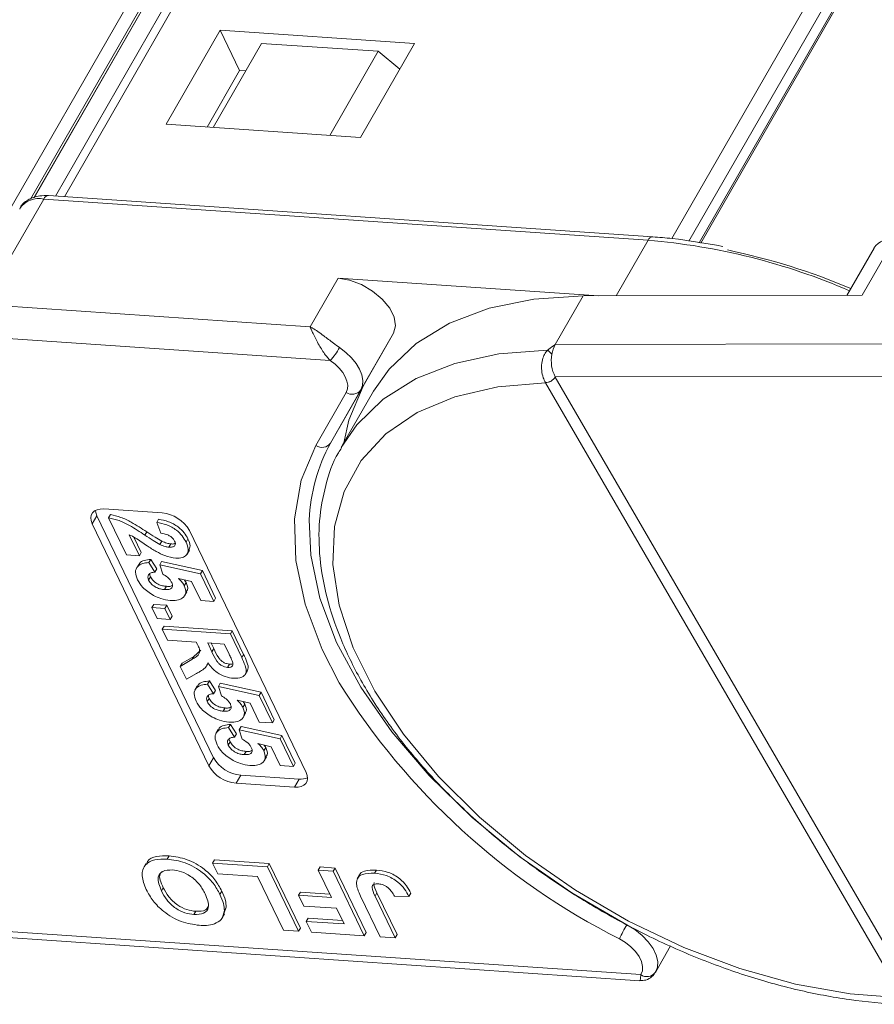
# Model space of a CAD drawing. Header units: millimetres. Extents: x 2471 to 3393, y -390 to 262.
# Tile 28 of 49: x 3051 to 3081, y 75 to 110. Entities that reach past the tile are written whole.
import ezdxf

# ---------------------------------------------------------------- set-up
doc = ezdxf.new("R2010")
doc.units = ezdxf.units.MM

msp = doc.modelspace()

# ---------------------------------------------------------------- linework, layer by layer
at = {"color": 7, "linetype": 'Continuous', "lineweight": 15}
for p, q in [((3068.75, 131.338), (3052.713, 103.424)), ((3068.291, 131.11), (3052.397, 103.446)), ((3050.17, 101.882), (3066.257, 129.882)), ((3073.917, 101.965), (3089.952, 129.876)), ((3090.426, 129.57), (3074.514, 101.873)), ((3066.554, 129.485), (3051.534, 103.342)), ((3051.647, 103.381), (3066.474, 129.189)), ((3051.651, 103.382), (3066.466, 129.169)), ((3074.869, 101.818), (3090.603, 129.204)), ((3074.929, 101.808), (3090.607, 129.098)), ((3058.148, 109.237), (3056.26, 105.952)), ((3064.933, 108.774), (3058.148, 109.237)), ((3058.826, 107.829), (3058.148, 109.237)), ((3059.592, 108.778), (3057.904, 105.84)), ((3063.663, 108.5), (3059.592, 108.778)), ((3063.046, 105.489), (3064.933, 108.774)), ((3063.663, 108.5), (3061.975, 105.562)), ((3064.419, 107.88), (3063.663, 108.5)), ((3057.692, 105.854), (3058.826, 107.829)), ((3058.826, 107.829), (3059.038, 107.815)), ((3056.26, 105.952), (3063.046, 105.489)), ((3073.247, 102.024), (3052.159, 103.462)), ((3050.857, 101.362), (3051.996, 103.344)), ((3051.996, 103.344), (3073.084, 101.906)), ((3071.968, 99.965), (3073.084, 101.906)), ((3080.564, 99.984), (3081.703, 101.966)), ((3080.972, 101.633), (3080.023, 99.982)), ((3062.264, 100.584), (3061.288, 98.885)), ((3062.264, 100.584), (3071.371, 99.963)), ((3061.288, 98.885), (3039.757, 100.353)), ((3069.843, 98.263), (3070.819, 99.962)), ((3080.564, 99.984), (3070.819, 99.962)), ((3039.703, 99.224), (3061.993, 97.704)), ((3063.057, 96.681), (3064.196, 98.663)), ((3063.142, 96.809), (3064.196, 98.663)), ((3090.569, 98.309), (3069.843, 98.263)), ((3069.502, 96.934), (3069.504, 96.931)), ((3069.504, 96.931), (3081.959, 75.464)), ((3069.845, 97.132), (3091.302, 97.179)), ((3069.846, 97.13), (3069.845, 97.132)), ((3082.302, 75.663), (3069.846, 97.13)), ((3062.547, 96.596), (3061.493, 94.742)), ((3063.142, 96.809), (3062.003, 94.826)), ((3062.003, 94.826), (3063.057, 96.681)), ((3063.502, 96.633), (3062.412, 94.735)), ((3054.089, 92.525), (3056.124, 92.386)), ((3053.844, 92.291), (3053.682, 92.008)), ((3057.917, 83.844), (3053.844, 92.291)), ((3054.253, 92.215), (3054.319, 92.328)), ((3054.875, 90.927), (3054.253, 92.215)), ((3055.936, 92.052), (3056.001, 92.165)), ((3057.755, 83.561), (3053.682, 92.008)), ((3056.074, 91.676), (3055.936, 92.052)), ((3057.074, 91.776), (3061.147, 83.33)), ((3054.978, 91.628), (3055.332, 90.895)), ((3055.141, 91.54), (3055.397, 91.009)), ((3055.52, 91.613), (3055.585, 91.727)), ((3056.958, 91.369), (3057.023, 91.483)), ((3056.049, 91.286), (3056.114, 91.399)), ((3056.36, 91.192), (3056.425, 91.305)), ((3056.992, 90.945), (3057.073, 91.087)), ((3055.332, 90.895), (3054.875, 90.927)), ((3055.332, 90.895), (3055.397, 91.009)), ((3055.664, 90.653), (3055.729, 90.766)), ((3055.729, 90.766), (3055.939, 90.434)), ((3055.304, 90.59), (3055.223, 90.449)), ((3055.664, 90.653), (3055.874, 90.321)), ((3055.874, 90.321), (3055.939, 90.434)), ((3056.039, 90.578), (3056.104, 90.692)), ((3056.143, 90.251), (3056.039, 90.578)), ((3056.039, 90.578), (3057.463, 90.261)), ((3056.104, 90.692), (3057.528, 90.375)), ((3055.653, 90.045), (3055.718, 90.158)), ((3057.153, 89.988), (3056.692, 90.095)), ((3057.463, 90.261), (3057.528, 90.375)), ((3057.463, 90.261), (3057.926, 89.301)), ((3057.528, 90.375), (3057.991, 89.414)), ((3056.208, 89.711), (3056.273, 89.825)), ((3056.898, 89.845), (3056.963, 89.959)), ((3056.908, 90.045), (3056.963, 89.959)), ((3057.469, 89.332), (3057.153, 89.988)), ((3056.907, 89.497), (3056.988, 89.638)), ((3057.926, 89.301), (3057.991, 89.414)), ((3055.764, 89.082), (3055.829, 89.195)), ((3055.764, 89.082), (3056.221, 89.051)), ((3055.947, 88.703), (3055.764, 89.082)), ((3055.829, 89.195), (3056.286, 89.164)), ((3056.221, 89.051), (3056.286, 89.164)), ((3056.221, 89.051), (3056.404, 88.672)), ((3056.286, 89.164), (3056.469, 88.785)), ((3057.926, 89.301), (3057.469, 89.332)), ((3056.404, 88.672), (3055.947, 88.703)), ((3056.404, 88.672), (3056.469, 88.785)), ((3056.13, 88.324), (3056.195, 88.437)), ((3056.195, 88.437), (3058.57, 88.275)), ((3056.13, 88.324), (3058.505, 88.162)), ((3056.313, 87.945), (3056.13, 88.324)), ((3058.505, 88.162), (3058.57, 88.275)), ((3058.505, 88.162), (3058.903, 87.335)), ((3058.57, 88.275), (3058.968, 87.448)), ((3057.317, 87.876), (3056.313, 87.945)), ((3057.358, 87.792), (3057.317, 87.876)), ((3058.292, 87.81), (3057.713, 87.849)), ((3057.713, 87.849), (3057.86, 87.544)), ((3057.837, 87.841), (3057.925, 87.658)), ((3057.86, 87.544), (3057.925, 87.658)), ((3058.447, 87.488), (3058.292, 87.81)), ((3056.822, 87.137), (3057.226, 87.38)), ((3057.161, 87.267), (3057.226, 87.38)), ((3057.226, 87.38), (3057.476, 87.602)), ((3058.903, 87.335), (3058.968, 87.448)), ((3056.757, 87.023), (3057.161, 87.267)), ((3056.757, 87.023), (3056.822, 87.137)), ((3056.97, 86.58), (3056.757, 87.023)), ((3057.673, 87.041), (3057.731, 87.143)), ((3058.411, 86.995), (3058.476, 87.109)), ((3057.325, 86.787), (3056.97, 86.58)), ((3059.021, 86.744), (3059.102, 86.886)), ((3057.351, 86.345), (3057.27, 86.204)), ((3057.711, 86.408), (3057.776, 86.521)), ((3057.711, 86.408), (3057.92, 86.076)), ((3057.776, 86.521), (3057.986, 86.189)), ((3058.086, 86.333), (3058.151, 86.447)), ((3058.19, 86.006), (3058.086, 86.333)), ((3058.086, 86.333), (3059.51, 86.016)), ((3058.151, 86.447), (3059.575, 86.13)), ((3057.92, 86.076), (3057.986, 86.189)), ((3059.51, 86.016), (3059.575, 86.13)), ((3059.51, 86.016), (3059.973, 85.056)), ((3059.575, 86.13), (3060.038, 85.169)), ((3057.7, 85.8), (3057.765, 85.913)), ((3058.255, 85.466), (3058.32, 85.58)), ((3059.2, 85.743), (3058.738, 85.85)), ((3058.945, 85.6), (3059.01, 85.714)), ((3058.955, 85.8), (3059.01, 85.714)), ((3059.516, 85.087), (3059.2, 85.743)), ((3058.954, 85.252), (3059.035, 85.393)), ((3058.442, 84.892), (3058.507, 85.005)), ((3058.442, 84.892), (3058.651, 84.56)), ((3058.507, 85.005), (3058.717, 84.673)), ((3058.817, 84.817), (3058.882, 84.931)), ((3058.882, 84.931), (3060.306, 84.614)), ((3059.973, 85.056), (3059.516, 85.087)), ((3059.973, 85.056), (3060.038, 85.169)), ((3058.082, 84.829), (3058.001, 84.688)), ((3058.651, 84.56), (3058.717, 84.673)), ((3058.921, 84.49), (3058.817, 84.817)), ((3058.817, 84.817), (3060.241, 84.5)), ((3060.241, 84.5), (3060.306, 84.614)), ((3060.306, 84.614), (3060.769, 83.653)), ((3058.431, 84.284), (3058.496, 84.397)), ((3059.931, 84.227), (3059.469, 84.334)), ((3059.686, 84.284), (3059.741, 84.198)), ((3060.247, 83.571), (3059.931, 84.227)), ((3060.241, 84.5), (3060.704, 83.54)), ((3058.986, 83.95), (3059.051, 84.064)), ((3059.676, 84.084), (3059.741, 84.198)), ((3059.685, 83.735), (3059.766, 83.877)), ((3057.917, 83.844), (3057.755, 83.561)), ((3060.704, 83.54), (3060.247, 83.571)), ((3060.704, 83.54), (3060.769, 83.653)), ((3058.867, 83.235), (3058.705, 82.952)), ((3060.903, 83.096), (3058.867, 83.235)), ((3060.74, 82.813), (3058.705, 82.952)), ((3060.903, 83.096), (3060.74, 82.813)), ((3055.56, 80.148), (3055.479, 80.006)), ((3056.3, 80.303), (3056.365, 80.416)), ((3057.883, 80.167), (3057.948, 80.28)), ((3057.883, 80.167), (3059.797, 80.037)), ((3058.064, 79.792), (3057.883, 80.167)), ((3057.948, 80.28), (3059.862, 80.15)), ((3059.797, 80.037), (3059.862, 80.15)), ((3059.862, 80.15), (3060.948, 77.897)), ((3059.456, 79.697), (3058.064, 79.792)), ((3059.797, 80.037), (3060.883, 77.784)), ((3061.572, 79.916), (3061.637, 80.029)), ((3062.031, 78.963), (3061.572, 79.916)), ((3061.572, 79.916), (3062.094, 79.88)), ((3061.637, 80.029), (3062.159, 79.993)), ((3062.094, 79.88), (3062.159, 79.993)), ((3062.094, 79.88), (3063.18, 77.628)), ((3062.159, 79.993), (3063.245, 77.741)), ((3063.017, 79.753), (3062.936, 79.612)), ((3063.538, 79.809), (3063.603, 79.923)), ((3060.361, 77.82), (3059.456, 79.697)), ((3056.099, 79.192), (3056.164, 79.305)), ((3058.141, 79.073), (3058.206, 79.187)), ((3060.883, 79.041), (3060.948, 79.154)), ((3060.948, 79.154), (3061.972, 79.084)), ((3063.555, 79.012), (3063.621, 79.125)), ((3063.621, 79.125), (3064.323, 77.667)), ((3064.738, 79.001), (3064.803, 79.115)), ((3061.064, 78.665), (3060.883, 79.041)), ((3060.883, 79.041), (3062.031, 78.963)), ((3063.736, 77.59), (3063.052, 79.01)), ((3063.555, 79.012), (3064.258, 77.554)), ((3064.738, 79.001), (3064.23, 79.008)), ((3057.234, 78.368), (3057.299, 78.481)), ((3058.219, 78.253), (3058.3, 78.394)), ((3058.361, 78.622), (3058.274, 78.389)), ((3058.296, 78.509), (3058.361, 78.622)), ((3062.212, 78.587), (3061.064, 78.665)), ((3062.477, 78.039), (3062.212, 78.587)), ((3061.154, 78.129), (3061.22, 78.242)), ((3061.335, 77.753), (3061.154, 78.129)), ((3061.154, 78.129), (3062.477, 78.039)), ((3061.22, 78.242), (3062.418, 78.16)), ((3072.831, 76.27), (3050.021, 77.826)), ((3060.883, 77.784), (3060.361, 77.82)), ((3060.883, 77.784), (3060.948, 77.897)), ((3063.18, 77.628), (3061.335, 77.753)), ((3063.18, 77.628), (3063.245, 77.741)), ((3050.292, 77.594), (3072.8, 76.059)), ((3064.258, 77.554), (3063.736, 77.59)), ((3064.258, 77.554), (3064.323, 77.667)), ((3073.351, 76.371), (3073.872, 77.277)), ((3073.351, 76.371), (3073.337, 76.348))]:
    msp.add_line(p, q, dxfattribs=at)
at = {"color": 7, "linetype": 'Continuous', "lineweight": 15, "flags": 128}
for points in [[(3064.196, 98.663), (3064.268, 98.92), (3064.223, 99.219), (3064.066, 99.538), (3063.807, 99.85), (3063.469, 100.131), (3063.078, 100.358), (3062.665, 100.513), (3062.264, 100.584)], [(3070.819, 99.962), (3069.101, 99.853), (3067.537, 99.535), (3066.157, 99.015), (3064.986, 98.302), (3064.045, 97.409), (3063.502, 96.633)], [(3062.318, 98.158), (3062.54, 97.987), (3062.734, 97.8), (3062.895, 97.602), (3063.017, 97.401), (3063.095, 97.202), (3063.129, 97.012), (3063.116, 96.836), (3063.057, 96.681)], [(3069.576, 98.064), (3067.882, 97.938), (3066.343, 97.608), (3064.986, 97.078), (3063.836, 96.359), (3062.915, 95.464), (3062.377, 94.672)], [(3061.993, 97.704), (3062.159, 97.576), (3062.305, 97.436), (3062.426, 97.288), (3062.517, 97.137), (3062.576, 96.987), (3062.601, 96.845), (3062.591, 96.713), (3062.547, 96.596)], [(3081.959, 75.464), (3080.138, 75.595), (3078.234, 75.937), (3076.285, 76.482), (3074.329, 77.221), (3072.406, 78.138), (3070.553, 79.215), (3068.808, 80.432), (3067.205, 81.763), (3065.776, 83.182), (3064.549, 84.661), (3063.55, 86.171), (3062.797, 87.681), (3062.306, 89.162), (3062.086, 90.584), (3062.143, 91.918), (3062.474, 93.139), (3063.073, 94.222), (3063.928, 95.145), (3065.023, 95.891), (3066.335, 96.444), (3067.839, 96.793), (3069.504, 96.931)], [(3062.467, 94.83), (3062.641, 95.622), (3063.142, 96.809)], [(3061.493, 94.742), (3060.98, 93.527), (3060.743, 92.181), (3060.787, 90.729), (3061.111, 89.197), (3061.709, 87.615), (3062.306, 86.455)], [(3053.682, 92.008), (3053.642, 92.117), (3053.63, 92.22), (3053.645, 92.313), (3053.689, 92.392), (3053.758, 92.455), (3053.85, 92.499), (3053.962, 92.523), (3054.089, 92.525)], [(3053.844, 92.291), (3053.805, 92.4), (3053.793, 92.476)], [(3072.344, 78.014), (3070.426, 79.131), (3068.614, 80.386), (3066.942, 81.757), (3065.441, 83.218), (3064.137, 84.742), (3063.054, 86.302), (3062.214, 87.869), (3061.63, 89.414), (3061.314, 90.909), (3061.261, 92.141)], [(3061.147, 83.33), (3061.187, 83.221), (3061.199, 83.118), (3061.184, 83.025), (3061.14, 82.945), (3061.071, 82.882), (3060.979, 82.838), (3060.867, 82.815), (3060.74, 82.813)], [(3072.344, 78.014), (3072.626, 77.841), (3072.88, 77.64), (3073.094, 77.419), (3073.261, 77.187), (3073.372, 76.954), (3073.422, 76.731), (3073.411, 76.526), (3073.351, 76.371)], [(3072.086, 77.519), (3072.298, 77.39), (3072.488, 77.239), (3072.649, 77.073), (3072.774, 76.899), (3072.857, 76.725), (3072.895, 76.557), (3072.886, 76.403), (3072.831, 76.27)]]:
    msp.add_lwpolyline(points, dxfattribs=at)
at = {"color": 7, "linetype": 'Continuous', "lineweight": 15}
for centre, radius, start, end in [((3052.166, 103.28), 0.182, 92.3814, 159.2094), ((3051.82, 102.547), 0.816, 77.5787, 145.0198), ((3073.255, 101.842), 0.182, 92.4039, 159.2064), ((3071.21, 79.53), 22.454, 66.6333, 85.2128), ((3081.62, 101.178), 0.792, 83.9702, 144.9679), ((3071.025, 78.52), 23.546, 67.169, 78.1548), ((3059.901, 99.546), 2.787, 318.6296, 330.123), ((3069.144, 97.434), 0.763, 40.1491, 55.5658), ((3070.742, 97.767), 1.027, 151.137, 171.0902), ((3070.94, 97.7), 1.233, 169.4134, 207.4295), ((3069.482, 97.366), 0.432, 272.6947, 327.2216), ((3069.483, 97.361), 0.43, 272.7339, 327.5146), ((3062.759, 96.899), 0.37, 235.0541, 323.7623), ((3067.246, 91.931), 5.989, 151.0878, 177.9907), ((3061.705, 95.045), 0.37, 235.0541, 323.7623), ((3056.015, 91.17), 1.221, 29.7943, 84.8521), ((3083.192, 99.494), 24.622, 211.9753, 243.1885), ((3058.814, 84.168), 1.221, 209.7943, 264.8521), ((3058.977, 84.451), 1.221, 209.7943, 264.8521), ((3060.963, 83.653), 0.56, 263.8076, 294.8879), ((3078.191, 74.653), 6.745, 150.1125, 154.851), ((3073.045, 76.562), 0.362, 233.7419, 323.834)]:
    msp.add_arc(centre, radius, start, end, dxfattribs=at)
for points, knots in [([(3052.159, 103.462), (3052.054, 103.463), (3051.793, 103.467), (3051.451, 103.338), (3051.203, 103.15), (3051.159, 103.01), (3051.152, 102.988)], [0, 0, 0, 0, 0.2497149, 0.6203604, 0.9397662, 1, 1, 1, 1]), ([(3075.701, 101.688), (3075.104, 101.795), (3074.272, 101.944), (3073.472, 102.006), (3073.247, 102.024)], [0, 0, 0, 0, 0.718497, 1, 1, 1, 1]), ([(3061.288, 98.885), (3061.289, 98.884), (3061.295, 98.881), (3061.316, 98.87), (3061.341, 98.856), (3061.484, 98.771), (3061.725, 98.604), (3062.054, 98.348), (3062.245, 98.21), (3062.318, 98.158)], [0, 0, 0, 0, 0.0050875, 0.0203691, 0.0708073, 0.0890863, 0.5003107, 0.809226, 1, 1, 1, 1]), ([(3061.993, 97.704), (3061.959, 97.74), (3061.89, 97.814), (3061.785, 97.952), (3061.678, 98.113), (3061.598, 98.249), (3061.502, 98.424), (3061.424, 98.581), (3061.357, 98.727), (3061.329, 98.791), (3061.314, 98.826), (3061.305, 98.845), (3061.298, 98.862), (3061.293, 98.872), (3061.291, 98.878), (3061.289, 98.882), (3061.288, 98.884), (3061.288, 98.885)], [0, 0, 0, 0, 0.101029, 0.204946, 0.337168, 0.474297, 0.5162, 0.743651, 0.85309, 0.914248, 0.93217, 0.960137, 0.976545, 0.986194, 0.994698, 0.995932, 1, 1, 1, 1]), ([(3069.576, 98.064), (3069.556, 98.042), (3069.498, 97.976), (3069.422, 97.828), (3069.367, 97.608), (3069.365, 97.353), (3069.413, 97.113), (3069.474, 96.99), (3069.502, 96.934)], [0, 0, 0, 0, 0.07361, 0.225281, 0.412719, 0.616054, 0.826783, 1, 1, 1, 1]), ([(3069.843, 98.263), (3069.841, 98.262), (3069.766, 98.209), (3069.674, 98.145), (3069.59, 98.076), (3069.576, 98.064)], [0, 0, 0, 0, 0.012087, 0.82463, 1, 1, 1, 1]), ([(3062.388, 94.657), (3062.351, 94.601), (3062.087, 94.209), (3061.809, 93.357), (3061.579, 92.125), (3061.6, 90.804), (3061.846, 89.423), (3062.325, 87.996), (3063.027, 86.547), (3063.942, 85.101), (3065.053, 83.682), (3066.341, 82.314), (3067.783, 81.016), (3069.358, 79.81), (3071.041, 78.711), (3072.804, 77.738), (3074.622, 76.906), (3076.466, 76.227), (3078.309, 75.711), (3080.121, 75.374), (3081.442, 75.243), (3082.144, 75.236), (3082.283, 75.235)], [0, 0, 0, 0, 0.008583, 0.060908, 0.11324, 0.166069, 0.219655, 0.27393, 0.328643, 0.383549, 0.438467, 0.49333, 0.548126, 0.602866, 0.657573, 0.712269, 0.766979, 0.821722, 0.876527, 0.931418, 0.986418, 1, 1, 1, 1]), ([(3054.253, 92.215), (3054.375, 92.189), (3054.619, 92.136), (3055.055, 91.917), (3055.344, 91.729), (3055.52, 91.613)], [0, 0, 0, 0, 0.2795508, 0.5593318, 1, 1, 1, 1]), ([(3054.319, 92.328), (3054.44, 92.302), (3054.684, 92.25), (3055.12, 92.03), (3055.409, 91.842), (3055.585, 91.727)], [0, 0, 0, 0, 0.2795508, 0.5593318, 1, 1, 1, 1]), ([(3056.001, 92.165), (3056.117, 92.144), (3056.347, 92.102), (3056.677, 91.922), (3056.903, 91.698), (3056.983, 91.554), (3057.023, 91.483)], [0, 0, 0, 0, 0.2807519, 0.5589701, 0.7792745, 1, 1, 1, 1]), ([(3055.936, 92.052), (3056.052, 92.031), (3056.282, 91.989), (3056.612, 91.809), (3056.838, 91.585), (3056.918, 91.441), (3056.958, 91.369)], [0, 0, 0, 0, 0.280752, 0.55897, 0.779275, 1, 1, 1, 1]), ([(3055.916, 91.04), (3055.808, 91.106), (3055.631, 91.214), (3055.395, 91.377), (3055.196, 91.516), (3055.051, 91.59), (3054.978, 91.628)], [0, 0, 0, 0, 0.3399849, 0.5601859, 0.7803799, 1, 1, 1, 1]), ([(3055.52, 91.613), (3055.617, 91.549), (3055.789, 91.435), (3055.97, 91.331), (3056.049, 91.286)], [0, 0, 0, 0, 0.560235, 1, 1, 1, 1]), ([(3055.585, 91.727), (3055.682, 91.662), (3055.854, 91.548), (3056.035, 91.444), (3056.114, 91.399)], [0, 0, 0, 0, 0.5602349, 1, 1, 1, 1]), ([(3056.558, 91.404), (3056.543, 91.432), (3056.512, 91.487), (3056.426, 91.565), (3056.274, 91.647), (3056.156, 91.664), (3056.074, 91.676)], [0, 0, 0, 0, 0.187236, 0.374084, 0.560696, 1, 1, 1, 1]), ([(3057.023, 91.483), (3057.061, 91.396), (3057.128, 91.242), (3057.075, 91.128), (3057.051, 91.079)], [0, 0, 0, 0, 0.564011, 1, 1, 1, 1]), ([(3056.049, 91.286), (3056.108, 91.259), (3056.213, 91.212), (3056.315, 91.198), (3056.36, 91.192)], [0, 0, 0, 0, 0.5601166, 1, 1, 1, 1]), ([(3056.114, 91.399), (3056.173, 91.373), (3056.278, 91.325), (3056.38, 91.311), (3056.425, 91.305)], [0, 0, 0, 0, 0.560117, 1, 1, 1, 1]), ([(3056.36, 91.192), (3056.403, 91.191), (3056.49, 91.189), (3056.575, 91.237), (3056.594, 91.317), (3056.57, 91.375), (3056.558, 91.404)], [0, 0, 0, 0, 0.280664, 0.559461, 0.779366, 1, 1, 1, 1]), ([(3056.425, 91.305), (3056.471, 91.302), (3056.535, 91.297), (3056.571, 91.323), (3056.581, 91.331)], [0, 0, 0, 0, 0.724337, 1, 1, 1, 1]), ([(3056.958, 91.369), (3056.992, 91.285), (3057.061, 91.115), (3057.001, 90.92), (3056.837, 90.811), (3056.681, 90.809), (3056.604, 90.809)], [0, 0, 0, 0, 0.280568, 0.55975, 0.779795, 1, 1, 1, 1]), ([(3055.314, 90.567), (3055.321, 90.591), (3055.345, 90.672), (3055.5, 90.742), (3055.652, 90.758), (3055.729, 90.766)], [0, 0, 0, 0, 0.174862, 0.587086, 1, 1, 1, 1]), ([(3056.604, 90.809), (3056.475, 90.83), (3056.246, 90.868), (3056.017, 90.988), (3055.916, 91.04)], [0, 0, 0, 0, 0.558458, 1, 1, 1, 1]), ([(3055.265, 90.056), (3055.231, 90.146), (3055.162, 90.326), (3055.248, 90.524), (3055.43, 90.631), (3055.586, 90.645), (3055.664, 90.653)], [0, 0, 0, 0, 0.279948, 0.559031, 0.779331, 1, 1, 1, 1]), ([(3055.826, 89.506), (3055.686, 89.596), (3055.436, 89.756), (3055.317, 89.964), (3055.265, 90.056)], [0, 0, 0, 0, 0.558353, 1, 1, 1, 1]), ([(3055.874, 90.321), (3055.826, 90.316), (3055.729, 90.306), (3055.647, 90.238), (3055.616, 90.147), (3055.641, 90.079), (3055.653, 90.045)], [0, 0, 0, 0, 0.2803, 0.559961, 0.780042, 1, 1, 1, 1]), ([(3055.693, 90.26), (3055.693, 90.259), (3055.684, 90.231), (3055.702, 90.194), (3055.718, 90.158)], [0, 0, 0, 0, 0.0352431, 1, 1, 1, 1]), ([(3055.718, 90.158), (3055.748, 90.109), (3055.808, 90.012), (3055.971, 89.897), (3056.134, 89.84), (3056.227, 89.83), (3056.273, 89.825)], [0, 0, 0, 0, 0.279573, 0.558664, 0.778923, 1, 1, 1, 1]), ([(3056.458, 89.963), (3056.44, 89.994), (3056.405, 90.055), (3056.296, 90.158), (3056.201, 90.216), (3056.143, 90.251)], [0, 0, 0, 0, 0.279963, 0.560065, 1, 1, 1, 1]), ([(3056.692, 90.095), (3056.74, 90.05), (3056.827, 89.97), (3056.876, 89.884), (3056.898, 89.845)], [0, 0, 0, 0, 0.559888, 1, 1, 1, 1]), ([(3055.653, 90.045), (3055.683, 89.996), (3055.743, 89.899), (3055.906, 89.783), (3056.069, 89.726), (3056.162, 89.716), (3056.208, 89.711)], [0, 0, 0, 0, 0.279573, 0.558664, 0.778923, 1, 1, 1, 1]), ([(3056.208, 89.711), (3056.261, 89.71), (3056.367, 89.707), (3056.472, 89.762), (3056.499, 89.858), (3056.472, 89.928), (3056.458, 89.963)], [0, 0, 0, 0, 0.2808976, 0.5594604, 0.779497, 1, 1, 1, 1]), ([(3056.273, 89.825), (3056.329, 89.821), (3056.417, 89.816), (3056.468, 89.852), (3056.487, 89.866)], [0, 0, 0, 0, 0.63022, 1, 1, 1, 1]), ([(3056.898, 89.845), (3056.926, 89.757), (3056.983, 89.58), (3056.854, 89.409), (3056.649, 89.327), (3056.484, 89.33), (3056.401, 89.332)], [0, 0, 0, 0, 0.2790069, 0.5586194, 0.7790735, 1, 1, 1, 1]), ([(3056.963, 89.959), (3056.999, 89.866), (3057.049, 89.737), (3056.982, 89.657), (3056.963, 89.635)], [0, 0, 0, 0, 0.7137043, 1, 1, 1, 1]), ([(3056.401, 89.332), (3056.295, 89.346), (3056.105, 89.372), (3055.911, 89.465), (3055.826, 89.506)], [0, 0, 0, 0, 0.5595341, 1, 1, 1, 1]), ([(3057.161, 87.267), (3057.271, 87.328), (3057.423, 87.413), (3057.437, 87.632), (3057.385, 87.738), (3057.358, 87.792)], [0, 0, 0, 0, 0.561022, 0.779295, 1, 1, 1, 1]), ([(3057.925, 87.658), (3057.975, 87.546), (3058.036, 87.407), (3058.167, 87.241), (3058.262, 87.169), (3058.372, 87.121), (3058.441, 87.113), (3058.476, 87.109)], [0, 0, 0, 0, 0.500962, 0.625785, 0.750436, 0.875032, 1, 1, 1, 1]), ([(3057.86, 87.544), (3057.909, 87.433), (3057.971, 87.294), (3058.102, 87.128), (3058.197, 87.056), (3058.307, 87.008), (3058.376, 87), (3058.411, 86.995)], [0, 0, 0, 0, 0.500962, 0.625785, 0.750436, 0.875032, 1, 1, 1, 1]), ([(3058.585, 87.187), (3058.56, 87.243), (3058.517, 87.343), (3058.468, 87.444), (3058.447, 87.488)], [0, 0, 0, 0, 0.559921, 1, 1, 1, 1]), ([(3058.903, 87.335), (3058.945, 87.245), (3059.027, 87.067), (3059.081, 86.843), (3059.006, 86.714), (3058.874, 86.623), (3058.718, 86.618), (3058.614, 86.615)], [0, 0, 0, 0, 0.2511432, 0.5005272, 0.6257353, 0.7510496, 1, 1, 1, 1]), ([(3058.968, 87.448), (3059.009, 87.359), (3059.089, 87.183), (3059.151, 86.971), (3059.099, 86.892), (3059.088, 86.875)], [0, 0, 0, 0, 0.44121, 0.879329, 1, 1, 1, 1]), ([(3057.723, 87.154), (3057.7, 87.097), (3057.663, 87.004), (3057.548, 86.914), (3057.44, 86.848), (3057.364, 86.807), (3057.325, 86.787)], [0, 0, 0, 0, 0.3395791, 0.5595909, 0.7797866, 1, 1, 1, 1]), ([(3058.614, 86.615), (3058.519, 86.628), (3058.33, 86.653), (3058.052, 86.796), (3057.85, 86.976), (3057.765, 87.094), (3057.723, 87.154)], [0, 0, 0, 0, 0.279954, 0.558933, 0.779174, 1, 1, 1, 1]), ([(3058.411, 86.995), (3058.448, 86.995), (3058.523, 86.995), (3058.606, 87.059), (3058.593, 87.139), (3058.585, 87.187)], [0, 0, 0, 0, 0.281129, 0.561183, 1, 1, 1, 1]), ([(3058.476, 87.109), (3058.517, 87.105), (3058.56, 87.101), (3058.582, 87.119), (3058.583, 87.119)], [0, 0, 0, 0, 0.969792, 1, 1, 1, 1]), ([(3057.312, 85.811), (3057.277, 85.901), (3057.208, 86.081), (3057.294, 86.279), (3057.477, 86.386), (3057.633, 86.4), (3057.711, 86.408)], [0, 0, 0, 0, 0.279948, 0.559031, 0.779331, 1, 1, 1, 1]), ([(3057.361, 86.322), (3057.368, 86.346), (3057.392, 86.427), (3057.547, 86.497), (3057.699, 86.513), (3057.776, 86.521)], [0, 0, 0, 0, 0.174862, 0.587086, 1, 1, 1, 1]), ([(3057.92, 86.076), (3057.872, 86.071), (3057.776, 86.061), (3057.694, 85.993), (3057.663, 85.902), (3057.688, 85.834), (3057.7, 85.8)], [0, 0, 0, 0, 0.2803, 0.559961, 0.780042, 1, 1, 1, 1]), ([(3057.74, 86.015), (3057.74, 86.014), (3057.731, 85.986), (3057.749, 85.949), (3057.765, 85.913)], [0, 0, 0, 0, 0.035243, 1, 1, 1, 1]), ([(3058.505, 85.718), (3058.487, 85.749), (3058.451, 85.81), (3058.343, 85.913), (3058.248, 85.971), (3058.19, 86.006)], [0, 0, 0, 0, 0.279963, 0.560065, 1, 1, 1, 1]), ([(3057.872, 85.261), (3057.733, 85.351), (3057.483, 85.511), (3057.364, 85.719), (3057.312, 85.811)], [0, 0, 0, 0, 0.5583531, 1, 1, 1, 1]), ([(3057.7, 85.8), (3057.73, 85.751), (3057.79, 85.654), (3057.952, 85.538), (3058.116, 85.481), (3058.209, 85.471), (3058.255, 85.466)], [0, 0, 0, 0, 0.2795727, 0.5586639, 0.7789233, 1, 1, 1, 1]), ([(3057.765, 85.913), (3057.795, 85.864), (3057.855, 85.767), (3058.017, 85.652), (3058.181, 85.595), (3058.274, 85.585), (3058.32, 85.58)], [0, 0, 0, 0, 0.279573, 0.558664, 0.778923, 1, 1, 1, 1]), ([(3058.255, 85.466), (3058.308, 85.465), (3058.414, 85.462), (3058.518, 85.517), (3058.546, 85.613), (3058.519, 85.683), (3058.505, 85.718)], [0, 0, 0, 0, 0.280898, 0.55946, 0.779497, 1, 1, 1, 1]), ([(3058.32, 85.58), (3058.376, 85.576), (3058.463, 85.571), (3058.515, 85.607), (3058.534, 85.621)], [0, 0, 0, 0, 0.63022, 1, 1, 1, 1]), ([(3058.945, 85.6), (3058.973, 85.512), (3059.03, 85.335), (3058.901, 85.164), (3058.695, 85.082), (3058.531, 85.085), (3058.448, 85.087)], [0, 0, 0, 0, 0.279007, 0.558619, 0.779074, 1, 1, 1, 1]), ([(3058.738, 85.85), (3058.787, 85.805), (3058.873, 85.725), (3058.923, 85.639), (3058.945, 85.6)], [0, 0, 0, 0, 0.559888, 1, 1, 1, 1]), ([(3059.01, 85.714), (3059.046, 85.621), (3059.096, 85.492), (3059.029, 85.412), (3059.009, 85.39)], [0, 0, 0, 0, 0.713704, 1, 1, 1, 1]), ([(3058.448, 85.087), (3058.342, 85.101), (3058.152, 85.127), (3057.958, 85.22), (3057.872, 85.261)], [0, 0, 0, 0, 0.559534, 1, 1, 1, 1]), ([(3058.043, 84.295), (3058.008, 84.385), (3057.939, 84.565), (3058.025, 84.763), (3058.208, 84.87), (3058.364, 84.884), (3058.442, 84.892)], [0, 0, 0, 0, 0.279948, 0.559031, 0.779331, 1, 1, 1, 1]), ([(3058.092, 84.806), (3058.099, 84.83), (3058.123, 84.911), (3058.278, 84.981), (3058.43, 84.997), (3058.507, 85.005)], [0, 0, 0, 0, 0.174862, 0.587086, 1, 1, 1, 1]), ([(3058.651, 84.56), (3058.603, 84.555), (3058.507, 84.545), (3058.425, 84.477), (3058.394, 84.386), (3058.419, 84.318), (3058.431, 84.284)], [0, 0, 0, 0, 0.2803, 0.559961, 0.780042, 1, 1, 1, 1]), ([(3058.603, 83.745), (3058.464, 83.835), (3058.214, 83.995), (3058.095, 84.203), (3058.043, 84.295)], [0, 0, 0, 0, 0.558353, 1, 1, 1, 1]), ([(3058.431, 84.284), (3058.461, 84.235), (3058.521, 84.138), (3058.683, 84.022), (3058.847, 83.965), (3058.94, 83.955), (3058.986, 83.95)], [0, 0, 0, 0, 0.279573, 0.558664, 0.778923, 1, 1, 1, 1]), ([(3058.471, 84.499), (3058.471, 84.498), (3058.462, 84.47), (3058.48, 84.433), (3058.496, 84.397)], [0, 0, 0, 0, 0.035243, 1, 1, 1, 1]), ([(3058.496, 84.397), (3058.526, 84.348), (3058.586, 84.251), (3058.748, 84.136), (3058.912, 84.079), (3059.005, 84.069), (3059.051, 84.064)], [0, 0, 0, 0, 0.279573, 0.558664, 0.778923, 1, 1, 1, 1]), ([(3059.236, 84.202), (3059.218, 84.232), (3059.182, 84.294), (3059.074, 84.397), (3058.979, 84.455), (3058.921, 84.49)], [0, 0, 0, 0, 0.279963, 0.560065, 1, 1, 1, 1]), ([(3059.469, 84.334), (3059.518, 84.289), (3059.604, 84.209), (3059.654, 84.123), (3059.676, 84.084)], [0, 0, 0, 0, 0.559888, 1, 1, 1, 1]), ([(3058.986, 83.95), (3059.039, 83.949), (3059.145, 83.946), (3059.249, 84.001), (3059.277, 84.097), (3059.25, 84.167), (3059.236, 84.202)], [0, 0, 0, 0, 0.280898, 0.55946, 0.779497, 1, 1, 1, 1]), ([(3059.051, 84.064), (3059.107, 84.06), (3059.194, 84.055), (3059.246, 84.091), (3059.265, 84.105)], [0, 0, 0, 0, 0.63022, 1, 1, 1, 1]), ([(3059.676, 84.084), (3059.704, 83.996), (3059.761, 83.819), (3059.632, 83.648), (3059.427, 83.566), (3059.262, 83.569), (3059.179, 83.571)], [0, 0, 0, 0, 0.279007, 0.558619, 0.779074, 1, 1, 1, 1]), ([(3059.741, 84.198), (3059.777, 84.105), (3059.827, 83.976), (3059.76, 83.896), (3059.74, 83.873)], [0, 0, 0, 0, 0.713704, 1, 1, 1, 1]), ([(3059.179, 83.571), (3059.073, 83.585), (3058.883, 83.611), (3058.689, 83.704), (3058.603, 83.745)], [0, 0, 0, 0, 0.559534, 1, 1, 1, 1]), ([(3055.571, 79.239), (3055.505, 79.404), (3055.371, 79.734), (3055.493, 80.117), (3055.841, 80.307), (3056.147, 80.304), (3056.3, 80.303)], [0, 0, 0, 0, 0.280551, 0.5594882, 0.779434, 1, 1, 1, 1]), ([(3055.584, 80.118), (3055.592, 80.155), (3055.626, 80.299), (3055.917, 80.415), (3056.215, 80.416), (3056.365, 80.416)], [0, 0, 0, 0, 0.1463704, 0.5725843, 1, 1, 1, 1]), ([(3056.3, 80.303), (3056.508, 80.274), (3056.923, 80.217), (3057.523, 79.874), (3057.927, 79.466), (3058.07, 79.204), (3058.141, 79.073)], [0, 0, 0, 0, 0.279942, 0.558704, 0.779045, 1, 1, 1, 1]), ([(3056.365, 80.416), (3056.573, 80.387), (3056.988, 80.33), (3057.588, 79.988), (3057.992, 79.579), (3058.135, 79.317), (3058.206, 79.187)], [0, 0, 0, 0, 0.279942, 0.558704, 0.779045, 1, 1, 1, 1]), ([(3056.482, 79.927), (3056.359, 79.922), (3056.115, 79.912), (3055.92, 79.638), (3056.031, 79.361), (3056.099, 79.192)], [0, 0, 0, 0, 0.279991, 0.559768, 1, 1, 1, 1]), ([(3056.11, 79.855), (3056.089, 79.832), (3055.974, 79.705), (3056.078, 79.486), (3056.164, 79.305)], [0, 0, 0, 0, 0.18065, 1, 1, 1, 1]), ([(3057.627, 79.094), (3057.569, 79.201), (3057.454, 79.414), (3057.153, 79.697), (3056.797, 79.882), (3056.587, 79.912), (3056.482, 79.927)], [0, 0, 0, 0, 0.281021, 0.560116, 0.779939, 1, 1, 1, 1]), ([(3062.905, 79.434), (3062.911, 79.506), (3062.924, 79.65), (3063.136, 79.811), (3063.385, 79.81), (3063.538, 79.809)], [0, 0, 0, 0, 0.280122, 0.560355, 1, 1, 1, 1]), ([(3063.013, 79.738), (3063.014, 79.742), (3063.029, 79.814), (3063.212, 79.918), (3063.455, 79.921), (3063.603, 79.923)], [0, 0, 0, 0, 0.022366, 0.402938, 1, 1, 1, 1]), ([(3063.538, 79.809), (3063.674, 79.792), (3063.946, 79.758), (3064.346, 79.533), (3064.599, 79.259), (3064.692, 79.087), (3064.738, 79.001)], [0, 0, 0, 0, 0.280246, 0.558416, 0.778827, 1, 1, 1, 1]), ([(3063.603, 79.923), (3063.739, 79.905), (3064.011, 79.871), (3064.411, 79.647), (3064.664, 79.372), (3064.757, 79.201), (3064.803, 79.115)], [0, 0, 0, 0, 0.280246, 0.558416, 0.778827, 1, 1, 1, 1]), ([(3063.052, 79.01), (3063.013, 79.091), (3062.945, 79.235), (3062.917, 79.373), (3062.905, 79.434)], [0, 0, 0, 0, 0.560294, 1, 1, 1, 1]), ([(3063.685, 79.436), (3063.624, 79.437), (3063.532, 79.438), (3063.458, 79.383), (3063.44, 79.248), (3063.504, 79.117), (3063.555, 79.012)], [0, 0, 0, 0, 0.249396, 0.374426, 0.499454, 1, 1, 1, 1]), ([(3063.53, 79.489), (3063.524, 79.469), (3063.496, 79.365), (3063.565, 79.233), (3063.621, 79.125)], [0, 0, 0, 0, 0.191498, 1, 1, 1, 1]), ([(3064.024, 79.293), (3063.996, 79.315), (3063.94, 79.36), (3063.819, 79.418), (3063.736, 79.429), (3063.685, 79.436)], [0, 0, 0, 0, 0.280672, 0.560844, 1, 1, 1, 1]), ([(3057.421, 77.992), (3057.211, 78.022), (3056.792, 78.081), (3056.189, 78.43), (3055.787, 78.843), (3055.643, 79.107), (3055.571, 79.239)], [0, 0, 0, 0, 0.279831, 0.558669, 0.779006, 1, 1, 1, 1]), ([(3056.099, 79.192), (3056.155, 79.086), (3056.268, 78.874), (3056.564, 78.589), (3056.922, 78.41), (3057.13, 78.382), (3057.234, 78.368)], [0, 0, 0, 0, 0.281087, 0.560013, 0.779691, 1, 1, 1, 1]), ([(3056.164, 79.305), (3056.22, 79.199), (3056.333, 78.987), (3056.629, 78.702), (3056.987, 78.523), (3057.195, 78.495), (3057.299, 78.481)], [0, 0, 0, 0, 0.281087, 0.560013, 0.779691, 1, 1, 1, 1]), ([(3057.234, 78.368), (3057.357, 78.372), (3057.603, 78.379), (3057.806, 78.648), (3057.695, 78.925), (3057.627, 79.094)], [0, 0, 0, 0, 0.280278, 0.559877, 1, 1, 1, 1]), ([(3058.141, 79.073), (3058.191, 78.964), (3058.279, 78.768), (3058.291, 78.588), (3058.296, 78.509)], [0, 0, 0, 0, 0.560171, 1, 1, 1, 1]), ([(3058.206, 79.187), (3058.256, 79.077), (3058.344, 78.881), (3058.356, 78.701), (3058.361, 78.622)], [0, 0, 0, 0, 0.560171, 1, 1, 1, 1]), ([(3064.23, 79.008), (3064.201, 79.063), (3064.149, 79.16), (3064.063, 79.252), (3064.024, 79.293)], [0, 0, 0, 0, 0.561018, 1, 1, 1, 1]), ([(3057.299, 78.481), (3057.428, 78.481), (3057.644, 78.481), (3057.717, 78.612), (3057.746, 78.665)], [0, 0, 0, 0, 0.597336, 1, 1, 1, 1]), ([(3058.296, 78.509), (3058.274, 78.395), (3058.234, 78.19), (3058.037, 78.087), (3057.951, 78.042)], [0, 0, 0, 0, 0.559956, 1, 1, 1, 1]), ([(3057.951, 78.042), (3057.861, 78.019), (3057.7, 77.98), (3057.506, 77.988), (3057.421, 77.992)], [0, 0, 0, 0, 0.5595644, 1, 1, 1, 1]), ([(3072.801, 76.067), (3072.871, 76.066), (3073.02, 76.063), (3073.227, 76.191), (3073.335, 76.335), (3073.379, 76.424), (3073.39, 76.447)], [0, 0, 0, 0, 0.283315, 0.603486, 0.898299, 1, 1, 1, 1]), ([(3072.801, 76.065), (3072.808, 76.071), (3072.822, 76.084), (3072.829, 76.212), (3072.831, 76.27)], [0, 0, 0, 0, 0.5458, 1, 1, 1, 1])]:
    msp.add_open_spline(points, degree=3, knots=knots, dxfattribs=at)

doc.saveas('drawing.dxf')
